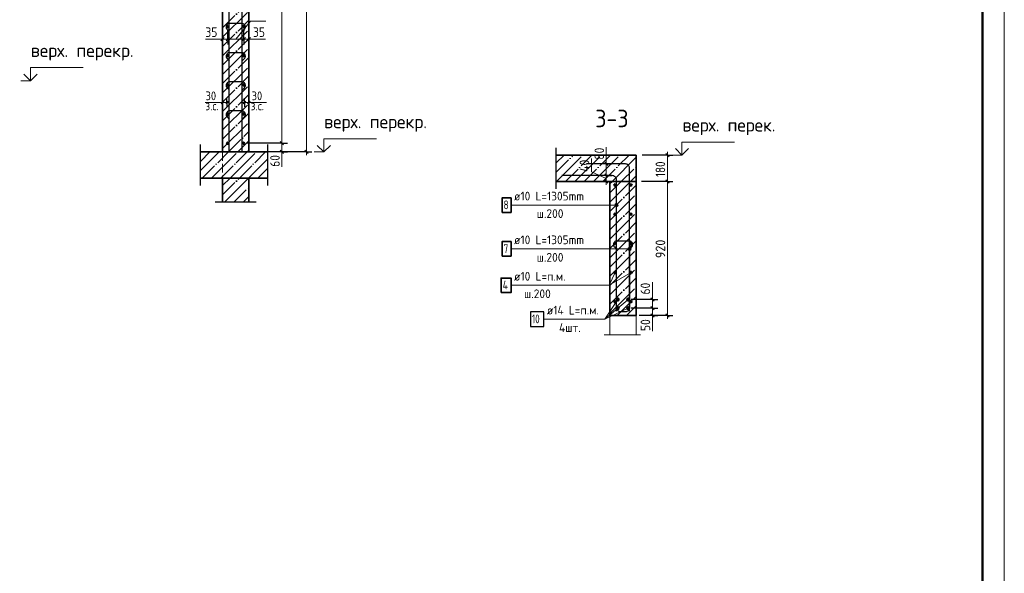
# Model space of a CAD drawing. Header units: millimetres. Extents: x -49773 to 2322955, y -3321 to 58485.
# Tile 222 of 256: x 938772 to 961274, y 29415 to 42075. Entities that reach past the tile are written whole.
import ezdxf

# ---------------------------------------------------------------- set-up
doc = ezdxf.new("R2010")
doc.units = ezdxf.units.MM
for name, pattern in [('______11', [500, 400, -50, 0, -50]), ('______2', [270, 200, -70]), ('______5', [1100, 800, -100, 100, -100])]:
    doc.linetypes.add(name, pattern=pattern)
for name, color, linetype, lineweight in [('Standard', 7, 'Continuous', 25), ('Арм.стержн. Арматура края', 96, 'Continuous', 35), ('Арм.стержн. вертикальными 1', 22, 'Continuous', 35), ('Арм.стержн. Доп. арматура', 180, 'Continuous', 35), ('Арм.стержн.горизонт. 1', 180, 'Continuous', 35), ('Высотная отметки_ общее', 7, 'Continuous', 13), ('Перекрытие_ общее', 7, 'Continuous', 35), ('Размерная линия_ общее', 7, 'Continuous', 13), ('Размерная линия_ общее_1', 7, 'Continuous', 13), ('Стена_ общее', 7, 'Continuous', 35)]:
    doc.layers.add(name, color=color, linetype=linetype, lineweight=lineweight)
doc.layers.add('Арм.стержн.Стяжки', color=7, linetype='Continuous', lineweight=35, true_color=0x501e0f)
doc.styles.add('ISOCPEUR', font='txt')

msp = doc.modelspace()

# ---------------------------------------------------------------- hatches: boundary and pattern name
at = {"layer": 'Арм.стержн. вертикальными 1', "linetype": 'Continuous', "lineweight": 13, "transparency": 33554687}
for points in [[(952378, 37815.3), (952378, 37852.8), (952372.7, 37834.1)], [(952378, 37852.8), (952391.5, 37801.8), (952391.5, 37866.3)], [(952378, 37852.8), (952378, 37815.3), (952391.5, 37801.8)], [(952391.5, 37866.3), (952410.2, 37796.6), (952410.2, 37871.6)], [(952391.5, 37866.3), (952391.5, 37801.8), (952410.2, 37796.6)], [(952410.2, 37871.6), (952410.2, 37796.6), (952429, 37801.8)], [(952410.2, 37871.6), (952429, 37801.8), (952429, 37866.3)], [(952429, 37866.3), (952429, 37801.8), (952442.5, 37815.3)], [(952429, 37866.3), (952442.5, 37815.3), (952442.5, 37852.8)], [(952442.5, 37852.8), (952442.5, 37815.3), (952447.7, 37834.1)], [(952678, 36815.3), (952678, 36852.8), (952672.7, 36834.1)], [(952678, 36852.8), (952691.5, 36801.8), (952691.5, 36866.3)], [(952678, 36852.8), (952678, 36815.3), (952691.5, 36801.8)], [(952691.5, 36866.3), (952710.2, 36796.6), (952710.2, 36871.6)], [(952691.5, 36866.3), (952691.5, 36801.8), (952710.2, 36796.6)], [(952710.2, 36871.6), (952710.2, 36796.6), (952729, 36801.8)], [(952710.2, 36871.6), (952729, 36801.8), (952729, 36866.3)], [(952729, 36866.3), (952729, 36801.8), (952742.5, 36815.3)], [(952729, 36866.3), (952742.5, 36815.3), (952742.5, 36852.8)], [(952742.5, 36852.8), (952742.5, 36815.3), (952747.7, 36834.1)]]:
    msp.add_hatch(color=7, dxfattribs=at).paths.add_polyline_path(points)

# ---------------------------------------------------------------- linework, layer by layer
at = {"layer": 'Standard', "color": 7, "linetype": 'Continuous', "lineweight": 35, "transparency": 33554687}
for p, q in [((943409.4, 49450.7), (943409.4, 39050.7)), ((944009.4, 39050.7), (944009.4, 49450.7)), ((943409.4, 39050.7), (942904.7, 39050.7)), ((944438, 39050.7), (944009.4, 39050.7)), ((952860.2, 38976.8), (951033.4, 38976.8)), ((952860.2, 38376.8), (952860.2, 38976.8)), ((942904.7, 38450.7), (943409.4, 38450.7)), ((943409.4, 38450.7), (943409.4, 37900)), ((944009.4, 37900), (944009.4, 38450.7)), ((944009.4, 38450.7), (944438, 38450.7)), ((951033.4, 38376.8), (952260.2, 38376.8)), ((952260.2, 38376.8), (952260.2, 35310.2)), ((952860.2, 35310.2), (952860.2, 38376.8)), ((952260.2, 35310.2), (952860.2, 35310.2))]:
    msp.add_line(p, q, dxfattribs=at)
at = {"layer": 'Standard', "color": 253, "linetype": '______11', "lineweight": 35, "true_color": 0xababab, "transparency": 33554687}
for p, q in [((943409.4, 41886.2), (944009.4, 42486.2)), ((943409.4, 41461.9), (944009.4, 42061.9)), ((943409.4, 41037.7), (944009.4, 41637.7)), ((943409.4, 40613.4), (944009.4, 41213.4)), ((943409.4, 40189.1), (944009.4, 40789.1)), ((943409.4, 39764.9), (944009.4, 40364.9)), ((943409.4, 39340.6), (944009.4, 39940.6)), ((943543.8, 39050.7), (944009.4, 39516.3)), ((943968, 39050.7), (944009.4, 39092.1)), ((943409.4, 38067.8), (943792.3, 38450.7)), ((952260.2, 38115.8), (952521.2, 38376.8)), ((952260.2, 37691.6), (952860.2, 38291.6)), ((943665.8, 37900), (944009.4, 38243.6)), ((952260.2, 37267.3), (952860.2, 37867.3)), ((952260.2, 36843), (952860.2, 37443)), ((952260.2, 36418.8), (952860.2, 37018.8)), ((952260.2, 35994.5), (952860.2, 36594.5)), ((952260.2, 35570.2), (952860.2, 36170.2)), ((952424.4, 35310.2), (952860.2, 35746)), ((952848.7, 35310.2), (952860.2, 35321.7))]:
    msp.add_line(p, q, dxfattribs=at)
at = {"layer": 'Standard', "color": 253, "linetype": '______5', "lineweight": 35, "true_color": 0xababab, "transparency": 33554687}
for p, q in [((943409.4, 41674.1), (944009.4, 42274.1)), ((943409.4, 41249.8), (944009.4, 41849.8)), ((943409.4, 40825.5), (944009.4, 41425.5)), ((943409.4, 40401.3), (944009.4, 41001.3)), ((943409.4, 39977), (944009.4, 40577)), ((943409.4, 39552.7), (944009.4, 40152.7)), ((943409.4, 39128.5), (944009.4, 39728.5)), ((943755.9, 39050.7), (944009.4, 39304.2)), ((943409.4, 38279.9), (943580.2, 38450.7)), ((943453.7, 37900), (944004.5, 38450.7)), ((952260.2, 37903.7), (952733.4, 38376.8)), ((952260.2, 38328), (952309.1, 38376.8)), ((943878, 37900), (944009.4, 38031.4)), ((952260.2, 37479.4), (952860.2, 38079.4)), ((952260.2, 37055.2), (952860.2, 37655.2)), ((952260.2, 36630.9), (952860.2, 37230.9)), ((952260.2, 36206.6), (952860.2, 36806.6)), ((952260.2, 35782.4), (952860.2, 36382.4)), ((952260.2, 35358.1), (952860.2, 35958.1)), ((952636.5, 35310.2), (952860.2, 35533.8))]:
    msp.add_line(p, q, dxfattribs=at)
at = {"layer": 'Standard', "color": 7, "linetype": 'Continuous', "lineweight": 13, "transparency": 33554687}
for p, q in [((943409.4, 40183.8), (943009.4, 40183.8)), ((944009.4, 40183.8), (944409.4, 40183.8)), ((952241.6, 36000.7), (952743.6, 36293.5)), ((952126.9, 34871), (952960.2, 34871))]:
    msp.add_line(p, q, dxfattribs=at)
at = {"layer": 'Standard', "color": 7, "linetype": 'Continuous', "lineweight": 25, "transparency": 33554687}
for p, q in [((942904.7, 38284), (942904.7, 39217.4)), ((944438, 39217.4), (944438, 38284)), ((951033.4, 38210.2), (951033.4, 39143.5)), ((944176.1, 37900), (943242.7, 37900))]:
    msp.add_line(p, q, dxfattribs=at)
at = {"layer": 'Standard', "color": 253, "linetype": '______11', "lineweight": 13, "true_color": 0xababab, "transparency": 33554687}
for p, q in [((942904.7, 38835.9), (943119.5, 39050.7)), ((942943.8, 38450.7), (943543.8, 39050.7)), ((943368, 38450.7), (943968, 39050.7)), ((943792.3, 38450.7), (944392.3, 39050.7)), ((951033.4, 38586), (951424.2, 38976.8)), ((951248.4, 38376.8), (951848.4, 38976.8)), ((951672.7, 38376.8), (952272.7, 38976.8)), ((952097, 38376.8), (952697, 38976.8)), ((952521.2, 38376.8), (952860.2, 38715.8)), ((944216.6, 38450.7), (944438, 38672.1))]:
    msp.add_line(p, q, dxfattribs=at)
at = {"layer": 'Standard', "color": 253, "linetype": '______5', "lineweight": 13, "true_color": 0xababab, "transparency": 33554687}
for p, q in [((942904.7, 39048), (942907.4, 39050.7)), ((942904.7, 38623.7), (943331.7, 39050.7)), ((943155.9, 38450.7), (943755.9, 39050.7)), ((943580.2, 38450.7), (944180.2, 39050.7)), ((951033.4, 38798.2), (951212, 38976.8)), ((951036.3, 38376.8), (951636.3, 38976.8)), ((951460.6, 38376.8), (952060.6, 38976.8)), ((951884.8, 38376.8), (952484.8, 38976.8)), ((952309.1, 38376.8), (952860.2, 38928)), ((944004.5, 38450.7), (944438, 38884.3)), ((952733.4, 38376.8), (952860.2, 38503.7)), ((944428.7, 38450.7), (944438, 38460))]:
    msp.add_line(p, q, dxfattribs=at)
at = {"layer": 'Standard', "color": 7, "linetype": 'Continuous', "lineweight": 13, "transparency": 33554687}
msp.add_lwpolyline([(919273.5, -2060.4), (961273.5, -2060.4), (961273.5, 57339.6), (919273.5, 57339.6), (919273.5, -2060.4)], close=True, dxfattribs=at)
at = {"layer": 'Standard', "color": 7, "linetype": 'Continuous', "lineweight": 50, "transparency": 33554687}
msp.add_lwpolyline([(921273.5, 56839.6), (960773.5, 56839.6), (960773.5, -1560.4), (921273.5, -1560.4), (921273.5, 56839.6)], close=True, dxfattribs=at)
at = {"layer": 'Standard', "color": 7, "linetype": 'Continuous', "lineweight": 13, "transparency": 33554687}
msp.add_lwpolyline([(952260.2, 35310.2), (952860.2, 35310.2), (952860.2, 34871), (952260.2, 34871), (952260.2, 35310.2)], dxfattribs=at)
at = {"layer": 'Арм.стержн. Арматура края', "color": 4, "linetype": 'Continuous', "lineweight": 25, "transparency": 33554687}
msp.add_lwpolyline([(952710.2, 37026.8), (952710.2, 35489.1), (952707.8, 35471.4), (952701.8, 35453.2), (952692.4, 35436.5), (952680.9, 35422.8), (952667.2, 35411.3), (952650.5, 35402), (952632.3, 35396), (952614.6, 35393.5), (952505.9, 35393.5), (952488.2, 35396), (952470, 35402), (952453.2, 35411.3), (952439.5, 35422.8), (952428.1, 35436.5), (952418.7, 35453.2), (952412.7, 35471.4), (952410.2, 35489.1), (952410.2, 37026.8)], dxfattribs=at)
at = {"layer": 'Арм.стержн. вертикальными 1', "color": 4, "linetype": 'Continuous', "lineweight": 25, "transparency": 33554687}
for p, q in [((943559.4, 39067.4), (943559.4, 52800.7)), ((943559.4, 39067.4), (943559.4, 52800.7)), ((943859.4, 39067.4), (943859.4, 52800.7)), ((943859.4, 39067.4), (943859.4, 52800.7))]:
    msp.add_line(p, q, dxfattribs=at)
at = {"layer": 'Арм.стержн. вертикальными 1', "color": 7, "linetype": 'Continuous', "lineweight": 13, "transparency": 33554687}
for p, q in [((950001.6, 37834.1), (951954.9, 37834.1)), ((951954.9, 37834.1), (952410.2, 37834.1)), ((952372.7, 37834.1), (952372.7, 37834.1)), ((952410.2, 37871.6), (952410.2, 37871.6)), ((952447.7, 37834.1), (952447.7, 37834.1)), ((952410.2, 37796.6), (952410.2, 37796.6)), ((950001.6, 36834.1), (951954.9, 36834.1)), ((951954.9, 36834.1), (952710.2, 36834.1)), ((952672.7, 36834.1), (952672.7, 36834.1)), ((952710.2, 36871.6), (952710.2, 36871.6)), ((952710.2, 36796.6), (952710.2, 36796.6)), ((952747.7, 36834.1), (952747.7, 36834.1))]:
    msp.add_line(p, q, dxfattribs=at)
at = {"layer": 'Арм.стержн. вертикальными 1', "color": 4, "linetype": 'Continuous', "lineweight": 25, "transparency": 33554687}
for points in [[(952710.2, 35410.2), (952710.2, 38681.2), (952707.8, 38698.9), (952701.8, 38717.1), (952692.4, 38733.8), (952680.9, 38747.5), (952667.2, 38759), (952650.5, 38768.4), (952632.3, 38774.4), (952614.6, 38776.8), (951726.9, 38776.8)], [(952410.2, 35410.2), (952410.2, 38414.5), (952407.8, 38432.2), (952401.8, 38450.4), (952392.4, 38467.2), (952380.9, 38480.9), (952367.2, 38492.3), (952350.5, 38501.7), (952332.3, 38507.7), (952314.6, 38510.2), (951160.2, 38510.2)]]:
    msp.add_lwpolyline(points, dxfattribs=at)
at = {"layer": 'Арм.стержн. вертикальными 1', "color": 7, "linetype": 'Continuous', "lineweight": 35, "transparency": 33554687}
for points in [[(949794.9, 37667.4), (950001.6, 37667.4), (950001.6, 38000.7), (949794.9, 38000.7), (949794.9, 37667.4)], [(949794.9, 36667.4), (950001.6, 36667.4), (950001.6, 37000.7), (949794.9, 37000.7), (949794.9, 36667.4)]]:
    msp.add_lwpolyline(points, dxfattribs=at)
at = {"layer": 'Арм.стержн. вертикальными 1', "color": 7, "linetype": 'Continuous', "lineweight": 13, "transparency": 33554687}
for centre in [(952410.2, 37834.1), (952710.2, 36834.1)]:
    msp.add_circle(centre, 37.5, dxfattribs=at)
at = {"layer": 'Арм.стержн. Доп. арматура', "color": 7, "linetype": 'Continuous', "lineweight": 13, "transparency": 33554687}
for p, q in [((952144.1, 35226.3), (952676.9, 35676.8)), ((952144.1, 35226.3), (952443.6, 35676.8)), ((952144.1, 35226.3), (952676.9, 35476.8)), ((952144.1, 35226.3), (952443.6, 35476.8)), ((950750.7, 35226.3), (952144.1, 35226.3)), ((950750.7, 35226.3), (952144.1, 35226.3))]:
    msp.add_line(p, q, dxfattribs=at)
at = {"layer": 'Арм.стержн. Доп. арматура', "color": 7, "linetype": 'Continuous', "lineweight": 25, "transparency": 33554687}
msp.add_lwpolyline([(950444.1, 35059.6), (950750.7, 35059.6), (950750.7, 35393), (950444.1, 35393), (950444.1, 35059.6)], dxfattribs=at)
msp.add_lwpolyline([(950444.1, 35059.6), (950750.7, 35059.6), (950750.7, 35393), (950444.1, 35393), (950444.1, 35059.6)], dxfattribs=at)
msp.add_lwpolyline([(950444.1, 35059.6), (950750.7, 35059.6), (950750.7, 35393), (950444.1, 35393), (950444.1, 35059.6)], dxfattribs=at)
msp.add_lwpolyline([(950444.1, 35059.6), (950750.7, 35059.6), (950750.7, 35393), (950444.1, 35393), (950444.1, 35059.6)], dxfattribs=at)
at = {"layer": 'Арм.стержн. Доп. арматура', "color": 211, "linetype": 'Continuous', "lineweight": 50, "true_color": 0xff54ff, "transparency": 33554687}
for centre in [(952443.6, 35676.8), (952676.9, 35676.8), (952443.6, 35476.8), (952676.9, 35476.8)]:
    msp.add_circle(centre, 23.3, dxfattribs=at)
at = {"layer": 'Арм.стержн.горизонт. 1', "color": 7, "linetype": 'Continuous', "lineweight": 13, "transparency": 33554687}
for p, q in [((952241.6, 36000.7), (952376.9, 36293.5)), ((950001.6, 36000.7), (952241.6, 36000.7))]:
    msp.add_line(p, q, dxfattribs=at)
at = {"layer": 'Арм.стержн.горизонт. 1', "color": 7, "linetype": 'Continuous', "lineweight": 35, "transparency": 33554687}
msp.add_lwpolyline([(949774.9, 35834.1), (950001.6, 35834.1), (950001.6, 36167.4), (949774.9, 36167.4), (949774.9, 35834.1)], dxfattribs=at)
at = {"layer": 'Арм.стержн.горизонт. 1', "color": 4, "linetype": 'Continuous', "lineweight": 50, "transparency": 33554687}
for centre in [(943526.1, 41917.4), (943892.7, 41917.4), (943526.1, 41250.7), (943892.7, 41250.7), (943526.1, 40584), (943892.7, 40584), (943526.1, 39917.4), (943892.7, 39917.4), (943526.1, 39250.7), (943892.7, 39250.7), (952376.9, 38293.5), (952743.6, 38293.5), (952376.9, 37626.8), (952743.6, 37626.8), (952376.9, 36960.2), (952743.6, 36960.2), (952376.9, 36293.5), (952743.6, 36293.5), (952376.9, 35626.8), (952743.6, 35626.8)]:
    msp.add_circle(centre, 16.7, dxfattribs=at)
at = {"layer": 'Арм.стержн.Стяжки', "color": 40, "linetype": 'Continuous', "lineweight": 25, "transparency": 33554687}
for points in [[(943856.8, 41801.6), (943907.2, 41852), (943912, 41857.6), (943916.4, 41863.7), (943920.2, 41870.1), (943923.3, 41876.8), (943925.8, 41883.7), (943927.7, 41890.9), (943928.9, 41898.3), (943929.4, 41905.6), (943929.4, 41910.9), (943927.4, 41925), (943922.6, 41939.6), (943915.1, 41953), (943906, 41963.9), (943895, 41973.1), (943881.6, 41980.6), (943867.1, 41985.4), (943852.9, 41987.4), (943565.9, 41987.4), (943551.8, 41985.4), (943537.2, 41980.6), (943523.8, 41973.1), (943512.8, 41963.9), (943503.7, 41953), (943496.2, 41939.6), (943491.4, 41925), (943489.4, 41910.9), (943489.4, 41905.6), (943489.9, 41898.3), (943491.1, 41890.9), (943493, 41883.7), (943495.5, 41876.8), (943498.6, 41870.1), (943502.4, 41863.7), (943506.8, 41857.6), (943511.6, 41852), (943562.1, 41801.6)], [(943856.8, 41134.9), (943907.2, 41185.4), (943912, 41190.9), (943916.4, 41197), (943920.2, 41203.4), (943923.3, 41210.1), (943925.8, 41217), (943927.7, 41224.2), (943928.9, 41231.6), (943929.4, 41239), (943929.4, 41244.2), (943927.4, 41258.4), (943922.6, 41272.9), (943915.1, 41286.3), (943906, 41297.3), (943895, 41306.4), (943881.6, 41313.9), (943867.1, 41318.7), (943852.9, 41320.7), (943565.9, 41320.7), (943551.8, 41318.7), (943537.2, 41313.9), (943523.8, 41306.4), (943512.8, 41297.3), (943503.7, 41286.3), (943496.2, 41272.9), (943491.4, 41258.4), (943489.4, 41244.2), (943489.4, 41239), (943489.9, 41231.6), (943491.1, 41224.2), (943493, 41217), (943495.5, 41210.1), (943498.6, 41203.4), (943502.4, 41197), (943506.8, 41190.9), (943511.6, 41185.4), (943562.1, 41134.9)], [(943856.8, 40468.3), (943907.2, 40518.7), (943912, 40524.3), (943916.4, 40530.3), (943920.2, 40536.8), (943923.3, 40543.4), (943925.8, 40550.3), (943927.7, 40557.6), (943928.9, 40565), (943929.4, 40572.3), (943929.4, 40577.5), (943927.4, 40591.7), (943922.6, 40606.3), (943915.1, 40619.6), (943906, 40630.6), (943895, 40639.8), (943881.6, 40647.3), (943867.1, 40652.1), (943852.9, 40654), (943565.9, 40654), (943551.8, 40652.1), (943537.2, 40647.3), (943523.8, 40639.8), (943512.8, 40630.6), (943503.7, 40619.6), (943496.2, 40606.3), (943491.4, 40591.7), (943489.4, 40577.5), (943489.4, 40572.3), (943489.9, 40565), (943491.1, 40557.6), (943493, 40550.3), (943495.5, 40543.4), (943498.6, 40536.8), (943502.4, 40530.3), (943506.8, 40524.3), (943511.6, 40518.7), (943562.1, 40468.3)], [(943856.8, 39801.6), (943907.2, 39852), (943912, 39857.6), (943916.4, 39863.7), (943920.2, 39870.1), (943923.3, 39876.8), (943925.8, 39883.7), (943927.7, 39890.9), (943928.9, 39898.3), (943929.4, 39905.6), (943929.4, 39910.9), (943927.4, 39925), (943922.6, 39939.6), (943915.1, 39953), (943906, 39963.9), (943895, 39973.1), (943881.6, 39980.6), (943867.1, 39985.4), (943852.9, 39987.4), (943565.9, 39987.4), (943551.8, 39985.4), (943537.2, 39980.6), (943523.8, 39973.1), (943512.8, 39963.9), (943503.7, 39953), (943496.2, 39939.6), (943491.4, 39925), (943489.4, 39910.9), (943489.4, 39905.6), (943489.9, 39898.3), (943491.1, 39890.9), (943493, 39883.7), (943495.5, 39876.8), (943498.6, 39870.1), (943502.4, 39863.7), (943506.8, 39857.6), (943511.6, 39852), (943562.1, 39801.6)], [(952707.7, 36827.7), (952758.1, 36878.2), (952762.9, 36883.7), (952767.3, 36889.8), (952771.1, 36896.2), (952774.2, 36902.9), (952776.7, 36909.8), (952778.6, 36917), (952779.8, 36924.4), (952780.3, 36931.7), (952780.3, 36937), (952778.4, 36951.1), (952773.5, 36965.7), (952766.1, 36979.1), (952756.9, 36990.1), (952745.9, 36999.2), (952732.5, 37006.7), (952718, 37011.5), (952703.8, 37013.5), (952416.8, 37013.5), (952402.7, 37011.5), (952388.1, 37006.7), (952374.7, 36999.2), (952363.8, 36990.1), (952354.6, 36979.1), (952347.1, 36965.7), (952342.3, 36951.1), (952340.3, 36937), (952340.3, 36931.7), (952340.8, 36924.4), (952342, 36917), (952343.9, 36909.8), (952346.4, 36902.9), (952349.5, 36896.2), (952353.3, 36889.8), (952357.7, 36883.7), (952362.5, 36878.2), (952413, 36827.7)]]:
    msp.add_lwpolyline(points, dxfattribs=at)
at = {"layer": 'Высотная отметки_ общее', "color": 7, "linetype": 'Continuous', "lineweight": 13, "transparency": 33554687}
for p, q in [((939019.6, 40679.7), (939019.6, 40979.7)), ((939019.6, 40979.7), (940219.6, 40979.7)), ((939019.6, 40679.7), (938869.6, 40829.7)), ((939019.6, 40679.7), (939169.6, 40829.7)), ((939019.6, 40679.7), (938799.2, 40679.7)), ((939019.6, 40679.7), (939019.6, 40679.7)), ((939019.6, 40679.7), (939019.6, 40679.7)), ((939019.6, 40679.7), (939019.6, 40679.7)), ((939019.6, 40679.7), (939019.6, 40679.7)), ((945723.3, 39050.7), (945573.3, 39200.7)), ((945723.3, 39050.7), (945723.3, 39350.7)), ((945723.3, 39350.7), (946923.3, 39350.7)), ((945723.3, 39050.7), (945873.3, 39200.7)), ((953907.4, 38976.8), (953907.4, 39276.8)), ((953907.4, 39276.8), (955107.4, 39276.8)), ((945723.3, 39050.7), (945502.8, 39050.7)), ((945723.3, 39050.7), (945723.3, 39050.7)), ((945723.3, 39050.7), (945723.3, 39050.7)), ((945723.3, 39050.7), (945723.3, 39050.7)), ((945723.3, 39050.7), (945723.3, 39050.7)), ((953907.4, 38976.8), (953687, 38976.8)), ((953907.4, 38976.8), (953757.4, 39126.8)), ((953907.4, 38976.8), (954057.4, 39126.8)), ((953907.4, 38976.8), (953907.4, 38976.8)), ((953907.4, 38976.8), (953907.4, 38976.8)), ((953907.4, 38976.8), (953907.4, 38976.8)), ((953907.4, 38976.8), (953907.4, 38976.8))]:
    msp.add_line(p, q, dxfattribs=at)
at = {"layer": 'Перекрытие_ общее', "color": 7, "linetype": 'Continuous', "lineweight": 13, "transparency": 33554687}
for p, q in [((944009.4, 39050.7), (943409.4, 39050.7)), ((943409.4, 38450.7), (944009.4, 38450.7)), ((952260.2, 38376.8), (952860.2, 38376.8))]:
    msp.add_line(p, q, dxfattribs=at)
at = {"layer": 'Перекрытие_ общее', "color": 253, "linetype": '______2', "lineweight": 18, "true_color": 0xababab, "transparency": 33554687}
msp.add_line((943409.4, 39050.7), (943409.4, 38450.7), dxfattribs=at)
at = {"layer": 'Размерная линия_ общее', "color": 7, "linetype": 'Continuous', "lineweight": 13, "transparency": 33554687}
for p, q in [((943709.4, 41630.6), (944046.6, 42042.6)), ((944046.6, 42042.6), (944398.6, 42042.6)), ((943301.7, 41630.6), (943015.7, 41630.6)), ((943467.7, 41630.6), (943301.7, 41630.6)), ((943409.4, 41630.6), (943334.4, 41630.6)), ((943409.4, 41630.6), (943526.1, 41630.6)), ((943526.1, 41630.6), (943892.7, 41630.6)), ((943892.7, 41630.6), (944009.4, 41630.6)), ((943951.1, 41630.6), (944103.1, 41630.9)), ((944009.4, 41630.6), (944084.4, 41630.6)), ((944103.1, 41630.9), (944389.1, 41630.9)), ((944765.9, 39050.7), (944765.9, 39250.7)), ((952178.1, 38872.9), (952178.1, 39158.9)), ((944765.9, 39150.7), (944766.1, 38996.4)), ((944765.9, 39050.7), (944765.9, 38975.7)), ((944766.1, 38996.4), (944766.1, 38710.4)), ((945323.3, 39050.7), (945323.3, 38975.7)), ((953574.1, 38976.8), (953574.1, 39051.8)), ((953574.1, 38376.8), (953574.1, 38976.8)), ((951837, 38595.8), (951837, 38903.8)), ((952178, 38643.5), (952178.1, 38872.9)), ((952178, 38776.8), (952178, 38851.8)), ((952178, 38443.5), (951837, 38595.8)), ((952178, 38376.8), (952178, 38510.2)), ((952178, 38376.8), (952178, 38301.8)), ((953230, 35790.2), (953230, 36076.2)), ((953230.4, 35576.8), (953230, 35790.2)), ((953230.4, 35676.8), (953230.4, 35751.8)), ((953230.4, 35476.8), (953230.4, 35676.8)), ((953230.4, 35310.2), (953230.4, 35476.8)), ((953230.4, 35393.5), (953231.3, 35241)), ((953230.4, 35310.2), (953230.4, 35235.2)), ((953231.3, 35241), (953231.3, 34955)), ((953574.1, 35310.2), (953574.1, 35235.2))]:
    msp.add_line(p, q, dxfattribs=at)
at = {"layer": 'Размерная линия_ общее', "color": 7, "linetype": 'Continuous', "lineweight": 25, "transparency": 33554687}
for p, q in [((943371.9, 41593.1), (943446.9, 41668.1)), ((943488.6, 41593.1), (943563.6, 41668.1)), ((943855.2, 41593.1), (943930.2, 41668.1)), ((943971.9, 41593.1), (944046.9, 41668.1)), ((944803.4, 39213.2), (944728.3, 39288.2)), ((944803.4, 39013.2), (944728.3, 39088.2)), ((945360.8, 39013.2), (945285.8, 39088.2)), ((953611.6, 38939.3), (953536.6, 39014.3)), ((952215.4, 38739.3), (952140.5, 38814.3)), ((952215.4, 38472.7), (952140.5, 38547.7)), ((952215.4, 38339.3), (952140.5, 38414.3)), ((953611.6, 38339.3), (953536.6, 38414.3)), ((953267.9, 35639.3), (953192.9, 35714.3)), ((953267.9, 35439.3), (953192.9, 35514.3)), ((953267.9, 35272.7), (953192.9, 35347.7)), ((953611.6, 35272.7), (953536.6, 35347.7))]:
    msp.add_line(p, q, dxfattribs=at)
at = {"layer": 'Размерная линия_ общее', "color": 253, "linetype": 'Continuous', "lineweight": -3, "true_color": 0xa0a0a0, "transparency": 33554687}
for p, q in [((943409.4, 41630.6), (943409.4, 41755.6)), ((943409.4, 41630.6), (943409.4, 41505.6)), ((943409.4, 41630.6), (943409.4, 41560.9)), ((943526.1, 41630.6), (943526.1, 41755.6)), ((943526.1, 41630.6), (943526.1, 41505.6)), ((943892.7, 41630.6), (943892.7, 41755.6)), ((943892.7, 41630.6), (943892.7, 41505.6)), ((944009.4, 41630.6), (944009.4, 41755.6)), ((944009.4, 41630.6), (944009.4, 41505.6)), ((944009.4, 41630.6), (944009.4, 41572.2)), ((944765.9, 39250.7), (944640.9, 39250.7)), ((944765.9, 39250.7), (944890.9, 39250.7)), ((945323.3, 39050.7), (944492.3, 39050.7)), ((944765.9, 39050.7), (944640.9, 39050.7)), ((944765.9, 39050.7), (944890.9, 39050.7)), ((945323.3, 39050.7), (945198.3, 39050.7)), ((945323.3, 39050.7), (945448.3, 39050.7)), ((953574.1, 38976.8), (952994.5, 38976.8)), ((953574.1, 38976.8), (953449.1, 38976.8)), ((953574.1, 38976.8), (953699.1, 38976.8)), ((952178, 38776.8), (952052.9, 38776.8)), ((952178, 38776.8), (952303, 38776.8)), ((952178, 38776.8), (952178, 38776.8)), ((952178, 38510.2), (952052.9, 38510.2)), ((952178, 38510.2), (952303, 38510.2)), ((952178, 38510.2), (952178, 38510.2)), ((952178, 38376.8), (952052.9, 38376.8)), ((952178, 38376.8), (952303, 38376.8)), ((952178, 38376.8), (952178, 38376.8)), ((953574.1, 38376.8), (953449.1, 38376.8)), ((953574.1, 38376.8), (953699.1, 38376.8)), ((953230.4, 35676.8), (953105.4, 35676.8)), ((953230.4, 35676.8), (953355.4, 35676.8)), ((953230.4, 35476.8), (953105.4, 35476.8)), ((953230.4, 35476.8), (953355.4, 35476.8)), ((953574.1, 35310.2), (953093.6, 35310.2)), ((953230.4, 35310.2), (953105.4, 35310.2)), ((953230.4, 35310.2), (953355.4, 35310.2)), ((953574.1, 35310.2), (953449.1, 35310.2)), ((953574.1, 35310.2), (953699.1, 35310.2))]:
    msp.add_line(p, q, dxfattribs=at)
at = {"layer": 'Размерная линия_ общее', "color": 7, "linetype": 'Continuous', "lineweight": 13, "transparency": 33554687}
for points in [[(945323.3, 39050.7), (945323.3, 44008.3), (945323.3, 44008.3), (945323.3, 49450.7)], [(944765.9, 39250.7), (944765.9, 39548.1), (944765.9, 39548.1), (944765.9, 49250.7)], [(952178, 38510.2), (952178, 38698.5), (952178, 38698.5), (952178, 38776.8)], [(953574.1, 35310.2), (953574.1, 36561.3), (953574.1, 36561.3), (953574.1, 38376.8)]]:
    msp.add_lwpolyline(points, dxfattribs=at)
at = {"layer": 'Размерная линия_ общее', "color": 253, "linetype": 'Continuous', "lineweight": -3, "true_color": 0xa0a0a0, "transparency": 33554687}
for points in [[(943526.1, 41630.6), (943526.1, 41647.8), (943526.1, 41647.8), (943526.1, 41850.7)], [(943892.7, 41630.6), (943892.7, 41647.9), (943892.7, 41647.9), (943892.7, 41850.7)], [(944765.9, 39250.7), (944749.1, 39250.7), (944749.1, 39250.7), (944749.1, 39250.7), (944749.1, 39250.7), (944749.1, 39250.7), (944749.1, 39250.7), (943959.4, 39250.7)], [(944765.9, 39050.7), (944764.4, 39050.7), (944764.4, 39050.7), (944749.1, 39050.7), (944749.1, 39050.7), (944749.1, 39050.7), (944749.1, 39050.7), (944749.1, 39050.7), (944749.1, 39050.7), (944152.1, 39050.7)], [(953574.1, 38376.8), (953557.1, 38376.8), (953557.1, 38376.8), (952980.9, 38376.8)], [(953230.4, 35676.8), (953213.1, 35676.8), (953213.1, 35676.8), (952743.6, 35676.8)], [(953230.4, 35476.8), (953213.5, 35476.8), (953213.5, 35476.8), (952743.6, 35476.8)], [(953230.4, 35310.2), (953213.7, 35310.2), (953213.7, 35310.2), (952926.9, 35310.2)]]:
    msp.add_lwpolyline(points, dxfattribs=at)
at = {"layer": 'Размерная линия_ общее_1', "color": 253, "linetype": 'Continuous', "lineweight": -3, "true_color": 0xa0a0a0, "transparency": 33554687}
for p, q in [((943409.4, 40183.8), (943409.4, 40283.8)), ((943509.4, 40183.8), (943509.4, 40283.8)), ((943909.4, 40183.8), (943909.4, 40283.8)), ((944009.4, 40183.8), (944009.4, 40283.8)), ((943409.4, 40183.8), (943409.4, 40083.8)), ((943509.4, 40183.8), (943509.4, 40083.8)), ((943909.4, 40183.8), (943909.4, 40083.8)), ((944009.4, 40183.8), (944009.4, 40083.8))]:
    msp.add_line(p, q, dxfattribs=at)
at = {"layer": 'Размерная линия_ общее_1', "color": 7, "linetype": 'Continuous', "lineweight": 13, "transparency": 33554687}
for p, q in [((943409.4, 40183.8), (943349.4, 40183.8)), ((943509.4, 40183.8), (943409.4, 40183.8)), ((943509.4, 40183.8), (943569.4, 40183.8)), ((943909.4, 40183.8), (943849.4, 40183.8)), ((944009.4, 40183.8), (944069.4, 40183.8))]:
    msp.add_line(p, q, dxfattribs=at)
at = {"layer": 'Размерная линия_ общее_1', "color": 7, "linetype": 'Continuous', "lineweight": 25, "transparency": 33554687}
for p, q in [((943439.4, 40213.8), (943379.4, 40153.8)), ((943539.4, 40213.8), (943479.4, 40153.8)), ((943879.4, 40153.8), (943939.4, 40213.8)), ((943979.4, 40153.8), (944039.4, 40213.8))]:
    msp.add_line(p, q, dxfattribs=at)
at = {"layer": 'Размерная линия_ общее_1', "color": 7, "linetype": 'Continuous', "lineweight": 13, "transparency": 33554687}
msp.add_lwpolyline([(943909.4, 40183.8), (943969.3, 40183.8), (943969.3, 40183.8), (944009.4, 40183.8)], dxfattribs=at)
at = {"layer": 'Стена_ общее', "color": 7, "linetype": 'Continuous', "lineweight": 35, "transparency": 33554687}
for p, q in [((943409.4, 39050.7), (944009.4, 39050.7)), ((944009.4, 38450.7), (943409.4, 38450.7)), ((952860.2, 38376.8), (952260.2, 38376.8))]:
    msp.add_line(p, q, dxfattribs=at)

# ---------------------------------------------------------------- texts
at = {"layer": 'Standard', "color": 7, "linetype": 'Continuous', "lineweight": 35, "transparency": 33554687, "insert": (951925.5, 39615.6), "char_height": 400, "width": 1021.802, "attachment_point": 7, "style": 'ISOCPEUR'}
msp.add_mtext('\\W0.91;3-3', dxfattribs=at)
at = {"layer": 'Арм.стержн. вертикальными 1', "color": 7, "linetype": 'Continuous', "lineweight": 25, "transparency": 33554687, "char_height": 200, "attachment_point": 7, "style": 'ISOCPEUR'}
for s, insert, width in [('\\W0.94;ø10 L=1305mm ', (950068.3, 37940.7), 1913.084), ('\\W0.78;8', (949828.3, 37740.7), 217.601), ('\\W0.95;ш.200 ', (950588.3, 37540.7), 874.662), ('\\W0.94;ø10 L=1305mm ', (950068.3, 36940.7), 1913.084), ('\\W0.78;7', (949828.3, 36740.7), 217.601), ('\\W0.95;ш.200 ', (950588.3, 36540.7), 874.662)]:
    msp.add_mtext(s, dxfattribs=dict(at, insert=insert, width=width))
at = {"layer": 'Арм.стержн. Доп. арматура', "color": 7, "linetype": 'Continuous', "lineweight": 25, "transparency": 33554687, "char_height": 200, "attachment_point": 7, "style": 'ISOCPEUR'}
for s, insert, width in [('\\W0.75;10', (950477.4, 35133), 314.851), ('\\W0.75;10', (950477.4, 35133), 314.851), ('\\W0.75;10', (950477.4, 35133), 314.851), ('\\W0.75;10', (950477.4, 35133), 314.851), ('\\W0.94;ø14 L=п.м.', (950817.4, 35333), 1353.358), ('\\W0.95;4шт. ', (951097.4, 34933), 794.38)]:
    msp.add_mtext(s, dxfattribs=dict(at, insert=insert, width=width))
at = {"layer": 'Арм.стержн.горизонт. 1', "color": 7, "linetype": 'Continuous', "lineweight": 25, "transparency": 33554687, "char_height": 200, "attachment_point": 7, "style": 'ISOCPEUR'}
for s, insert, width in [('\\W0.94;ø10 L=п.м.', (950068.3, 36107.4), 1333.233), ('\\W0.80;4', (949808.3, 35907.4), 239.886), ('\\W0.95;ш.200 ', (950298.3, 35707.4), 874.662)]:
    msp.add_mtext(s, dxfattribs=dict(at, insert=insert, width=width))
at = {"layer": 'Высотная отметки_ общее', "color": 7, "linetype": 'Continuous', "lineweight": 25, "transparency": 33554687, "char_height": 300, "attachment_point": 7, "style": 'ISOCPEUR'}
for s, insert, width in [('\\W0.98;верх. перекр.', (939025.6, 41140.9), 2604.492), ('\\W0.98;верх. перекр.', (945729.3, 39511.9), 2604.486), ('\\W0.97;верх. перек.', (953918.7, 39436.4), 2394.323)]:
    msp.add_mtext(s, dxfattribs=dict(at, insert=insert, width=width))
at = {"layer": 'Размерная линия_ общее', "color": 7, "linetype": 'Continuous', "lineweight": 25, "transparency": 33554687, "char_height": 220, "width": 403.932, "attachment_point": 7, "style": 'ISOCPEUR'}
for insert in [(943015.7, 41680.6), (944103.1, 41680.9)]:
    msp.add_mtext('\\W0.87;35', dxfattribs=dict(at, insert=insert))
at = {"layer": 'Размерная линия_ общее', "color": 7, "linetype": 'Continuous', "lineweight": 25, "transparency": 33554687, "char_height": 220, "attachment_point": 7, "rotation": 90, "style": 'ISOCPEUR'}
for s, insert, width in [('\\W0.87;60', (944716.1, 38710.4), 403.924), ('\\W0.87;80', (952128.1, 38872.9), 403.924), ('\\W0.88;40', (951787, 38595.8), 426.789), ('\\W0.83;180', (953524.1, 38478.8), 508.571), ('\\W0.91;920', (953524.1, 36623.5), 561.981), ('\\W0.87;60', (953180, 35790.2), 403.932), ('\\W0.87;50', (953181.3, 34955), 403.94)]:
    msp.add_mtext(s, dxfattribs=dict(at, insert=insert, width=width))
at = {"layer": 'Размерная линия_ общее_1', "color": 7, "linetype": 'Continuous', "lineweight": 18, "transparency": 33554687, "char_height": 200, "attachment_point": 7, "style": 'ISOCPEUR'}
for s, insert, width in [('\\W0.87;30', (943019.4, 40233.8), 367.21), ('\\W0.87;30', (944072.7, 40233.8), 367.202), ('\\W0.90;з.с.', (943016, 40003.2), 459.957), ('\\W0.90;з.с.', (944052.8, 40003.2), 459.942)]:
    msp.add_mtext(s, dxfattribs=dict(at, insert=insert, width=width))

doc.saveas('drawing.dxf')
